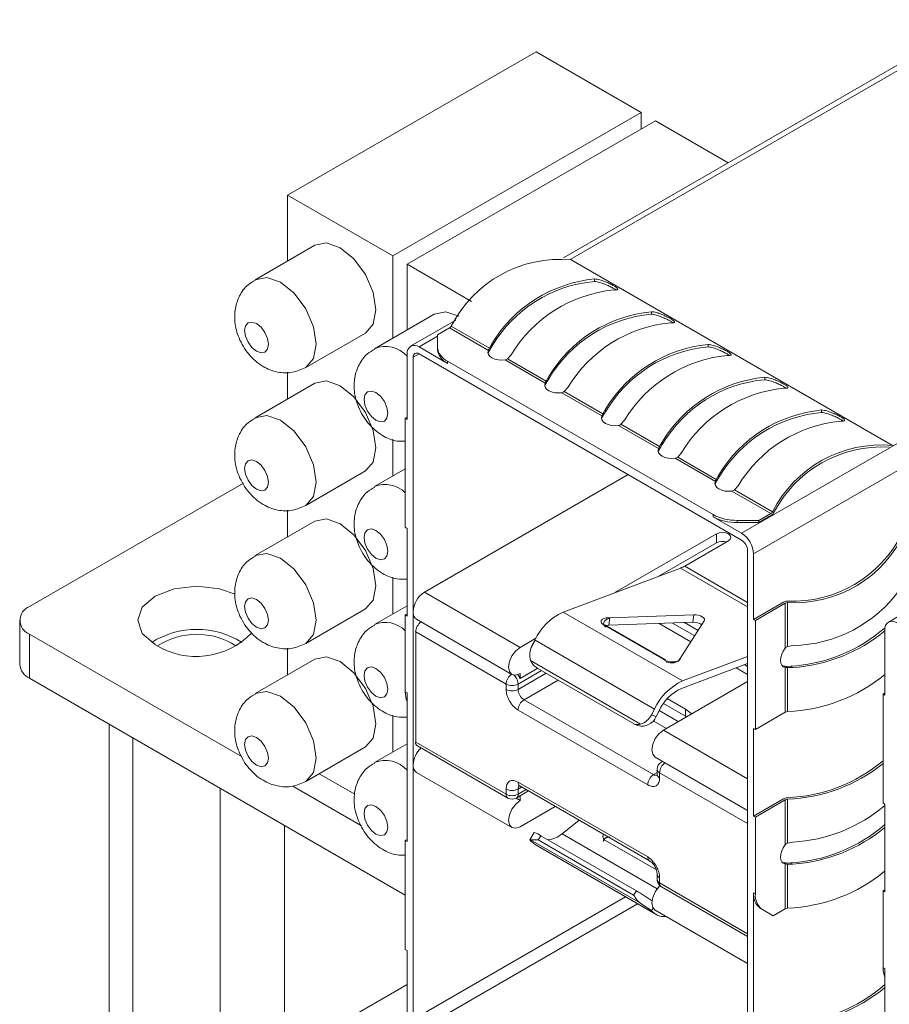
# Model space of a CAD drawing. Header units: millimetres. Extents: x -627 to -39, y 19 to 517.
# Tile 35 of 46: x -264 to -238, y 439 to 469. Entities that reach past the tile are written whole.
import ezdxf

# ---------------------------------------------------------------- set-up
doc = ezdxf.new("R2010")
doc.units = ezdxf.units.MM
doc.layers.get('0').update_dxf_attribs({"lineweight": 20})

msp = doc.modelspace()

# ---------------------------------------------------------------- linework, layer by layer
at = {"color": 7, "linetype": 'Continuous', "lineweight": 15}
for p, q in [((-217.656, 479.072), (-248.031, 461.537)), ((-207.86, 473.536), (-242.755, 453.392)), ((-207.506, 472.924), (-242.402, 452.779)), ((-248.84, 467.635), (-256.194, 463.39)), ((-245.729, 465.839), (-248.84, 467.635)), ((-253.083, 461.594), (-245.729, 465.839)), ((-245.304, 465.594), (-252.658, 461.349)), ((-245.729, 465.839), (-245.729, 465.349)), ((-243.153, 464.352), (-245.304, 465.594)), ((-256.194, 463.39), (-256.194, 461.448)), ((-256.194, 463.39), (-253.083, 461.594)), ((-255.388, 461.913), (-257.156, 460.892)), ((-253.083, 461.594), (-253.083, 459.162)), ((-252.658, 461.349), (-252.658, 459.407)), ((-252.658, 461.349), (-250.752, 460.248)), ((-247.803, 461.479), (-238.292, 455.988)), ((-247.104, 460.915), (-247.104, 460.842)), ((-251.853, 459.872), (-253.62, 458.851)), ((-245.425, 459.873), (-245.425, 459.946)), ((-251.215, 459.698), (-252.551, 458.927)), ((-251.349, 459.515), (-250.22, 458.863)), ((-255.656, 458.294), (-253.888, 459.315)), ((-251.4, 459.466), (-251.753, 459.262)), ((-251.753, 459.262), (-251.753, 458.889)), ((-250.248, 458.801), (-251.4, 459.466)), ((-252.301, 458.902), (-251.46, 458.417)), ((-250.22, 458.863), (-250.145, 458.998)), ((-250.145, 458.92), (-250.196, 458.836)), ((-250.145, 458.92), (-250.145, 458.998)), ((-243.745, 458.903), (-243.745, 458.976)), ((-252.655, 458.698), (-252.655, 456.759)), ((-252.301, 458.698), (-242.755, 453.187)), ((-251.753, 458.889), (-251.753, 458.825)), ((-250.248, 458.738), (-250.258, 458.71)), ((-249.579, 458.671), (-249.684, 458.554)), ((-252.478, 451.063), (-252.478, 458.596)), ((-251.46, 458.481), (-251.46, 458.417)), ((-243.596, 453.941), (-251.46, 458.481)), ((-248.569, 457.832), (-249.758, 458.518)), ((-249.684, 458.554), (-248.541, 457.894)), ((-256.194, 458.155), (-256.194, 457.365)), ((-248.541, 457.894), (-248.465, 458.028)), ((-248.465, 457.951), (-248.465, 458.028)), ((-255.388, 457.83), (-257.156, 456.81)), ((-248.569, 457.768), (-248.579, 457.74)), ((-248.465, 457.951), (-248.517, 457.866)), ((-242.066, 457.934), (-242.066, 458.007)), ((-246.889, 456.862), (-248.079, 457.549)), ((-247.9, 457.701), (-248.005, 457.584)), ((-248.005, 457.584), (-246.861, 456.924)), ((-246.861, 456.924), (-246.786, 457.059)), ((-246.786, 456.981), (-246.838, 456.897)), ((-246.786, 456.981), (-246.786, 457.059)), ((-240.387, 456.964), (-240.387, 457.037)), ((-252.71, 456.791), (-252.655, 456.823)), ((-252.71, 456.791), (-252.71, 453.565)), ((-252.71, 456.791), (-252.655, 456.759)), ((-246.889, 456.799), (-246.899, 456.771)), ((-245.21, 455.893), (-246.4, 456.579)), ((-246.22, 456.732), (-246.325, 456.615)), ((-246.325, 456.615), (-245.182, 455.955)), ((-253.083, 456.17), (-253.083, 455.079)), ((-245.182, 455.955), (-245.106, 456.089)), ((-245.106, 456.012), (-245.158, 455.927)), ((-245.106, 456.012), (-245.106, 456.089)), ((-245.21, 455.829), (-245.22, 455.801)), ((-244.541, 455.762), (-244.646, 455.645)), ((-243.531, 454.923), (-244.72, 455.61)), ((-244.646, 455.645), (-243.503, 454.985)), ((-255.656, 454.211), (-253.888, 455.232)), ((-252.71, 455.294), (-253.62, 454.769)), ((-252.142, 451.645), (-246.113, 455.126)), ((-243.503, 454.985), (-243.427, 455.12)), ((-243.427, 455.042), (-243.427, 455.12)), ((-257.503, 454.876), (-263.831, 451.223)), ((-243.531, 454.86), (-243.54, 454.832)), ((-243.427, 455.042), (-243.479, 454.958)), ((-241.889, 453.976), (-243.041, 454.64)), ((-242.861, 454.793), (-242.967, 454.676)), ((-242.967, 454.676), (-241.838, 454.024)), ((-256.194, 454.072), (-256.194, 453.282)), ((-243.596, 453.877), (-243.596, 453.941)), ((-241.889, 453.976), (-242.243, 453.772)), ((-255.388, 453.747), (-257.156, 452.727)), ((-243.596, 453.877), (-242.755, 453.392)), ((-242.889, 453.772), (-242.243, 453.772)), ((-242.889, 453.708), (-242.889, 453.772)), ((-242.243, 453.708), (-242.889, 453.708)), ((-242.243, 453.708), (-241.889, 453.912)), ((-242.243, 453.772), (-242.243, 453.708)), ((-252.655, 453.533), (-252.71, 453.565)), ((-252.655, 453.533), (-252.655, 450.941)), ((-246.508, 451.632), (-243.498, 453.37)), ((-243.498, 453.109), (-243.498, 453.37)), ((-243.498, 453.109), (-245.225, 452.112)), ((-243.144, 453.166), (-244.438, 452.419)), ((-242.579, 452.881), (-242.579, 445.349)), ((-242.402, 450.84), (-242.402, 452.779)), ((-248.04, 451.059), (-244.561, 452.36)), ((-253.083, 452.087), (-253.083, 450.996)), ((-252.658, 452.031), (-252.658, 451.241)), ((-252.142, 451.645), (-249.314, 450.012)), ((-242.402, 450.84), (-241.518, 451.35)), ((-241.463, 451.318), (-242.347, 450.808)), ((-241.463, 449.988), (-241.463, 451.318)), ((-241.395, 451.338), (-241.395, 450.035)), ((-237.073, 451.534), (-238.409, 450.763)), ((-255.656, 450.129), (-253.888, 451.149)), ((-252.655, 451.243), (-253.62, 450.686)), ((-252.478, 446.532), (-252.478, 451.063)), ((-248.04, 451.059), (-244.504, 449.018)), ((-264.124, 450.814), (-264.124, 449.508)), ((-252.71, 450.973), (-252.655, 451.005)), ((-252.71, 450.973), (-252.71, 448.698)), ((-252.71, 450.973), (-252.655, 450.941)), ((-252.38, 450.846), (-249.551, 449.213)), ((-246.654, 450.884), (-246.685, 450.666)), ((-244.199, 450.754), (-246.685, 450.666)), ((-246.654, 450.884), (-244.169, 450.973)), ((-243.858, 450.794), (-244.576, 449.684)), ((-244.169, 450.973), (-244.199, 450.754)), ((-242.347, 450.808), (-242.402, 450.84)), ((-242.347, 447.583), (-242.347, 450.808)), ((-252.402, 447.212), (-252.402, 450.47)), ((-249.724, 448.924), (-252.402, 450.47)), ((-245.058, 449.652), (-246.826, 450.672)), ((-245.02, 449.651), (-246.788, 450.671)), ((-238.513, 450.534), (-238.513, 448.595)), ((-263.831, 450.406), (-257.543, 446.776)), ((-263.831, 450.406), (-263.831, 449.1)), ((-249.314, 450.012), (-248.841, 450.285)), ((-248.87, 450.23), (-248.959, 450.057)), ((-248.87, 450.23), (-245.335, 448.189)), ((-256.194, 449.99), (-256.194, 449.2)), ((-241.395, 450.035), (-241.241, 450.067)), ((-255.388, 449.665), (-257.156, 448.644)), ((-248.999, 449.62), (-245.747, 447.743)), ((-244.504, 449.018), (-242.579, 449.738)), ((-248.786, 449.4), (-249.314, 449.095)), ((-248.782, 449.389), (-245.956, 447.758)), ((-242.579, 449.531), (-244.535, 448.799)), ((-241.547, 449.46), (-241.518, 449.455)), ((-241.463, 448.093), (-241.463, 449.423)), ((-241.407, 449.45), (-241.308, 449.453)), ((-241.395, 449.416), (-241.395, 448.113)), ((-241.241, 449.414), (-241.395, 449.416)), ((-241.241, 449.414), (-241.308, 449.453)), ((-263.831, 449.1), (-252.71, 442.68)), ((-249.314, 449.095), (-249.314, 449.237)), ((-242.579, 449.002), (-245.071, 447.563)), ((-252.71, 448.698), (-252.655, 448.666)), ((-249.724, 448.769), (-249.724, 448.924)), ((-249.371, 448.769), (-249.371, 448.924)), ((-252.655, 448.666), (-252.655, 444.266)), ((-245.358, 446.248), (-249.194, 448.463)), ((-244.953, 448.495), (-244.417, 448.186)), ((-238.568, 448.627), (-238.513, 448.658)), ((-238.568, 448.627), (-238.568, 445.401)), ((-238.568, 448.627), (-238.513, 448.595)), ((-245.535, 445.942), (-249.371, 448.157)), ((-245.423, 448.016), (-245.335, 448.189)), ((-245.199, 448.136), (-245.288, 447.963)), ((-245.065, 448.356), (-244.417, 447.981)), ((-244.417, 447.981), (-244.417, 448.186)), ((-253.083, 448.004), (-253.083, 446.914)), ((-252.658, 447.949), (-252.658, 447.159)), ((-245.288, 447.963), (-245.423, 448.016)), ((-244.383, 447.961), (-244.417, 447.981)), ((-242.347, 447.583), (-241.463, 448.093)), ((-261.474, 447.739), (-261.474, 433.578)), ((-245.932, 447.744), (-245.824, 447.702)), ((-242.402, 447.615), (-242.347, 447.583)), ((-242.402, 445.022), (-242.402, 447.615)), ((-260.779, 447.338), (-260.779, 432.081)), ((-255.656, 446.046), (-253.888, 447.067)), ((-252.655, 447.161), (-253.62, 446.603)), ((-252.402, 447.212), (-249.724, 445.666)), ((-252.351, 447.098), (-249.672, 445.552)), ((-245.309, 446.764), (-242.579, 445.188)), ((-252.478, 438.999), (-252.478, 446.532)), ((-245.254, 446.404), (-245.254, 446.248)), ((-245.094, 446.64), (-245.129, 446.62)), ((-255.26, 446.275), (-254.205, 445.666)), ((-252.38, 446.314), (-249.551, 444.681)), ((-245.181, 446.301), (-245.181, 446.146)), ((-258.186, 445.841), (-258.186, 431.68)), ((-256.04, 445.909), (-254.007, 444.735)), ((-249.724, 445.666), (-249.724, 445.821)), ((-249.371, 446.025), (-245.535, 443.811)), ((-249.371, 445.666), (-249.371, 445.821)), ((-249.319, 445.911), (-245.483, 443.697)), ((-249.314, 445.481), (-249.43, 445.548)), ((-249.422, 445.552), (-249.339, 445.6)), ((-249.066, 445.765), (-249.314, 445.622)), ((-249.314, 445.481), (-249.314, 445.622)), ((-242.402, 445.022), (-241.518, 445.532)), ((-241.463, 445.5), (-242.347, 444.99)), ((-241.463, 444.171), (-241.463, 445.5)), ((-241.395, 445.52), (-241.395, 444.217)), ((-248.272, 445.306), (-249.314, 444.705)), ((-242.579, 445.349), (-242.579, 440.817)), ((-238.513, 445.369), (-238.568, 445.401)), ((-238.513, 445.369), (-238.513, 442.777)), ((-242.347, 444.99), (-242.402, 445.022)), ((-242.347, 442.715), (-242.347, 444.99)), ((-256.288, 444.745), (-256.288, 437.247)), ((-248.07, 444.496), (-247.559, 444.895)), ((-252.71, 444.298), (-252.655, 444.329)), ((-248.89, 444.53), (-249.025, 444.321)), ((-248.697, 444.44), (-248.778, 444.315)), ((-248.697, 444.44), (-245.869, 442.808)), ((-252.71, 444.298), (-252.71, 441.072)), ((-252.71, 444.298), (-252.655, 444.266)), ((-245.747, 442.44), (-248.999, 444.317)), ((-248.959, 444.254), (-248.87, 444.183)), ((-245.335, 442.142), (-248.87, 444.183)), ((-248.87, 444.183), (-248.818, 444.147)), ((-248.818, 444.147), (-245.282, 442.106)), ((-245.95, 442.682), (-248.778, 444.315)), ((-245.278, 443.427), (-246.787, 444.298)), ((-241.395, 444.217), (-241.241, 444.25)), ((-241.547, 443.642), (-241.518, 443.637)), ((-241.463, 442.275), (-241.463, 443.605)), ((-241.407, 443.632), (-241.308, 443.635)), ((-241.395, 443.598), (-241.395, 442.295)), ((-241.241, 443.596), (-241.395, 443.598)), ((-241.241, 443.596), (-241.308, 443.635)), ((-245.254, 443.301), (-245.254, 443.146)), ((-245.181, 443.199), (-245.181, 443.043)), ((-245.129, 442.929), (-242.579, 441.457)), ((-245.95, 442.682), (-245.869, 442.808)), ((-242.402, 442.747), (-242.347, 442.715)), ((-242.402, 442.747), (-242.402, 438.347)), ((-238.568, 442.809), (-238.513, 442.841)), ((-238.568, 442.809), (-238.568, 440.534)), ((-238.568, 442.809), (-238.513, 442.777)), ((-241.871, 442.103), (-242.195, 442.289)), ((-242.195, 442.289), (-242.14, 442.258)), ((-245.335, 442.142), (-245.423, 442.213)), ((-245.309, 442.232), (-242.579, 440.656)), ((-242.14, 442.258), (-241.816, 442.071)), ((-241.871, 442.103), (-241.816, 442.071)), ((-241.816, 442.071), (-241.463, 442.275)), ((-252.655, 441.04), (-252.71, 441.072)), ((-252.655, 441.04), (-252.655, 439.101)), ((-242.579, 440.817), (-242.579, 433.284)), ((-238.568, 440.534), (-238.513, 440.502)), ((-238.513, 440.502), (-238.513, 436.102)), ((-252.655, 440.037), (-256.288, 437.94))]:
    msp.add_line(p, q, dxfattribs=at)
at = {"color": 8, "linetype": 'Continuous', "lineweight": 15}
for p, q in [((-217.406, 479.047), (-247.825, 461.486)), ((-251.753, 459.219), (-252.301, 458.902)), ((-252.301, 458.698), (-252.478, 458.596)), ((-242.579, 451.216), (-244.561, 452.36)), ((-244.438, 452.419), (-242.579, 451.345)), ((-244.448, 450.746), (-244.041, 450.51)), ((-244.258, 450.176), (-245.199, 450.719)), ((-244.799, 450.733), (-244.143, 450.354)), ((-249.371, 448.924), (-248.673, 449.327)), ((-242.579, 449.206), (-242.92, 449.403)), ((-242.663, 449.5), (-242.579, 449.451)), ((-249.371, 448.769), (-248.539, 449.249)), ((-249.194, 448.463), (-248.185, 449.045)), ((-245.194, 448.146), (-244.628, 447.819)), ((-245.372, 447.84), (-244.982, 447.615)), ((-245.071, 447.563), (-242.579, 446.124)), ((-245.254, 446.308), (-245.358, 446.248)), ((-242.579, 444.799), (-245.181, 446.301)), ((-249.371, 445.821), (-249.267, 445.881)), ((-249.133, 445.804), (-249.371, 445.666)), ((-248.07, 444.496), (-245.25, 442.868)), ((-245.181, 443.043), (-242.579, 441.541)), ((-252.478, 438.999), (-246.189, 442.629)), ((-245.836, 442.425), (-252.301, 438.693)), ((-245.423, 442.213), (-245.37, 442.295))]:
    msp.add_line(p, q, dxfattribs=at)
at = {"color": 7, "linetype": 'Continuous', "lineweight": 15, "flags": 128}
for points in [[(-253.888, 459.315), (-253.888, 459.315), (-253.658, 459.579), (-253.578, 460.001), (-253.658, 460.517), (-253.888, 461.047), (-254.232, 461.511), (-254.638, 461.839), (-255.044, 461.98), (-255.388, 461.913)], [(-251.128, 459.812), (-251.509, 459.939), (-251.853, 459.872)], [(-256.76, 458.981), (-256.787, 459.153), (-256.863, 459.329), (-256.978, 459.484), (-257.113, 459.593), (-257.248, 459.64), (-257.363, 459.618), (-257.44, 459.53), (-257.467, 459.389), (-257.44, 459.217), (-257.363, 459.041), (-257.248, 458.886), (-257.113, 458.777), (-256.978, 458.73), (-256.863, 458.752), (-256.787, 458.84), (-256.76, 458.981)], [(-249.758, 458.518), (-249.862, 458.511), (-249.965, 458.518), (-250.062, 458.541), (-250.145, 458.578), (-250.208, 458.626), (-250.248, 458.682), (-250.262, 458.741), (-250.248, 458.801)], [(-253.888, 455.232), (-253.888, 455.232), (-253.658, 455.497), (-253.578, 455.919), (-253.658, 456.434), (-253.888, 456.964), (-254.232, 457.428), (-254.638, 457.756), (-255.044, 457.897), (-255.388, 457.83)], [(-248.079, 457.549), (-248.182, 457.541), (-248.286, 457.549), (-248.382, 457.572), (-248.465, 457.609), (-248.529, 457.657), (-248.569, 457.712), (-248.582, 457.772), (-248.569, 457.832)], [(-253.224, 456.94), (-253.251, 457.112), (-253.328, 457.288), (-253.442, 457.443), (-253.578, 457.552), (-253.713, 457.599), (-253.828, 457.577), (-253.904, 457.489), (-253.931, 457.348), (-253.904, 457.176), (-253.828, 457), (-253.713, 456.845), (-253.578, 456.736), (-253.442, 456.689), (-253.328, 456.711), (-253.251, 456.799), (-253.224, 456.94)], [(-246.4, 456.579), (-246.503, 456.572), (-246.607, 456.579), (-246.703, 456.603), (-246.786, 456.639), (-246.849, 456.687), (-246.889, 456.743), (-246.903, 456.802), (-246.889, 456.862)], [(-244.72, 455.61), (-244.824, 455.602), (-244.927, 455.61), (-245.024, 455.633), (-245.106, 455.67), (-245.17, 455.718), (-245.21, 455.773), (-245.224, 455.833), (-245.21, 455.893)], [(-256.76, 454.898), (-256.787, 455.07), (-256.863, 455.247), (-256.978, 455.401), (-257.113, 455.511), (-257.248, 455.558), (-257.363, 455.535), (-257.44, 455.447), (-257.467, 455.306), (-257.44, 455.135), (-257.363, 454.958), (-257.248, 454.803), (-257.113, 454.694), (-256.978, 454.647), (-256.863, 454.669), (-256.787, 454.757), (-256.76, 454.898)], [(-243.041, 454.64), (-243.144, 454.633), (-243.248, 454.64), (-243.344, 454.664), (-243.427, 454.7), (-243.491, 454.748), (-243.531, 454.804), (-243.544, 454.864), (-243.531, 454.923)], [(-253.888, 451.149), (-253.888, 451.149), (-253.658, 451.414), (-253.578, 451.836), (-253.658, 452.351), (-253.888, 452.881), (-254.232, 453.346), (-254.638, 453.673), (-255.044, 453.814), (-255.388, 453.747)], [(-253.224, 452.857), (-253.251, 453.029), (-253.328, 453.206), (-253.442, 453.36), (-253.578, 453.47), (-253.713, 453.517), (-253.828, 453.494), (-253.904, 453.406), (-253.931, 453.265), (-253.904, 453.094), (-253.828, 452.917), (-253.713, 452.762), (-253.578, 452.653), (-253.442, 452.606), (-253.328, 452.628), (-253.251, 452.716), (-253.224, 452.857)], [(-243.498, 453.37), (-243.417, 453.401), (-243.321, 453.412), (-243.225, 453.401), (-243.144, 453.37), (-243.09, 453.323), (-243.071, 453.268), (-243.09, 453.213), (-243.144, 453.166)], [(-257.745, 451.583), (-258.211, 451.748), (-258.881, 451.825), (-259.551, 451.748), (-260.118, 451.529), (-260.498, 451.201), (-260.631, 450.814), (-260.498, 450.428), (-260.118, 450.1)], [(-256.76, 450.815), (-256.787, 450.987), (-256.863, 451.164), (-256.978, 451.319), (-257.113, 451.428), (-257.248, 451.475), (-257.363, 451.453), (-257.44, 451.364), (-257.467, 451.224), (-257.44, 451.052), (-257.363, 450.875), (-257.248, 450.72), (-257.113, 450.611), (-256.978, 450.564), (-256.863, 450.587), (-256.787, 450.675), (-256.76, 450.815)], [(-244.169, 450.973), (-244.103, 450.971), (-244.037, 450.961), (-243.975, 450.942), (-243.922, 450.918), (-243.882, 450.888), (-243.856, 450.856), (-243.848, 450.824), (-243.858, 450.794)], [(-246.685, 450.666), (-246.743, 450.659), (-246.761, 450.656)], [(-249.314, 449.237), (-249.442, 449.192), (-249.551, 449.213), (-249.624, 449.297), (-249.65, 449.431), (-249.624, 449.594), (-249.551, 449.762), (-249.442, 449.909), (-249.314, 450.012)], [(-241.463, 449.423), (-241.521, 449.441), (-241.566, 449.483), (-241.595, 449.545), (-241.604, 449.624), (-241.595, 449.714), (-241.566, 449.809), (-241.521, 449.903), (-241.463, 449.988)], [(-253.888, 447.067), (-253.888, 447.067), (-253.658, 447.331), (-253.578, 447.753), (-253.658, 448.269), (-253.888, 448.799), (-254.232, 449.263), (-254.638, 449.59), (-255.044, 449.731), (-255.388, 449.665)], [(-253.224, 448.774), (-253.251, 448.946), (-253.328, 449.123), (-253.442, 449.278), (-253.578, 449.387), (-253.713, 449.434), (-253.828, 449.412), (-253.904, 449.323), (-253.931, 449.183), (-253.904, 449.011), (-253.828, 448.834), (-253.713, 448.679), (-253.578, 448.57), (-253.442, 448.523), (-253.328, 448.546), (-253.251, 448.634), (-253.224, 448.774)], [(-244.417, 448.186), (-244.293, 448.098), (-244.238, 448.044)], [(-245.071, 447.563), (-245.2, 447.459), (-245.309, 447.312), (-245.381, 447.145), (-245.407, 446.981), (-245.381, 446.848), (-245.309, 446.764), (-245.309, 446.764)], [(-256.76, 446.733), (-256.787, 446.905), (-256.863, 447.081), (-256.978, 447.236), (-257.113, 447.345), (-257.248, 447.392), (-257.363, 447.37), (-257.44, 447.282), (-257.467, 447.141), (-257.44, 446.969), (-257.363, 446.793), (-257.248, 446.638), (-257.113, 446.529), (-256.978, 446.482), (-256.863, 446.504), (-256.787, 446.592), (-256.76, 446.733)], [(-249.339, 445.6), (-249.327, 445.609), (-249.314, 445.622)], [(-253.224, 444.692), (-253.251, 444.864), (-253.328, 445.04), (-253.442, 445.195), (-253.578, 445.304), (-253.713, 445.351), (-253.828, 445.329), (-253.904, 445.241), (-253.931, 445.1), (-253.904, 444.928), (-253.828, 444.751), (-253.713, 444.597), (-253.578, 444.488), (-253.442, 444.441), (-253.328, 444.463), (-253.251, 444.551), (-253.224, 444.692)], [(-249.314, 444.705), (-249.442, 444.66), (-249.551, 444.681), (-249.624, 444.765), (-249.65, 444.899), (-249.624, 445.062), (-249.551, 445.23), (-249.442, 445.377), (-249.314, 445.481)], [(-248.999, 444.317), (-249.014, 444.322), (-249.022, 444.323), (-249.026, 444.32), (-249.023, 444.313), (-249.015, 444.303), (-249.002, 444.29), (-248.983, 444.273), (-248.959, 444.254)], [(-241.463, 443.605), (-241.521, 443.623), (-241.566, 443.665), (-241.595, 443.727), (-241.604, 443.806), (-241.595, 443.896), (-241.566, 443.991), (-241.521, 444.085), (-241.463, 444.171)], [(-245.309, 442.232), (-245.309, 442.232), (-245.381, 442.316), (-245.407, 442.45), (-245.381, 442.613), (-245.309, 442.781), (-245.2, 442.928), (-245.167, 442.96)]]:
    msp.add_lwpolyline(points, dxfattribs=at)
at = {"color": 8, "linetype": 'Continuous', "lineweight": 15, "flags": 128}
for points in [[(-257.157, 460.892), (-257.156, 460.892), (-256.812, 460.959), (-256.406, 460.818), (-256, 460.49), (-255.656, 460.026), (-255.426, 459.496), (-255.345, 458.981)], [(-255.345, 458.981), (-255.426, 458.559), (-255.656, 458.294), (-255.657, 458.294)], [(-257.157, 456.809), (-257.156, 456.81), (-256.812, 456.876), (-256.406, 456.735), (-256, 456.408), (-255.656, 455.944), (-255.426, 455.414), (-255.345, 454.898)], [(-255.345, 454.898), (-255.426, 454.476), (-255.656, 454.211), (-255.657, 454.211)], [(-257.157, 452.726), (-257.156, 452.727), (-256.812, 452.794), (-256.406, 452.653), (-256, 452.325), (-255.656, 451.861), (-255.426, 451.331), (-255.345, 450.815)], [(-255.345, 450.815), (-255.426, 450.393), (-255.656, 450.129), (-255.657, 450.128)], [(-257.157, 448.644), (-257.156, 448.644), (-256.812, 448.711), (-256.406, 448.57), (-256, 448.242), (-255.656, 447.778), (-255.426, 447.248), (-255.345, 446.733)], [(-255.345, 446.733), (-255.426, 446.311), (-255.656, 446.046), (-255.657, 446.046)]]:
    msp.add_lwpolyline(points, dxfattribs=at)
at = {"color": 7, "linetype": 'Continuous', "lineweight": 15}
for centre, radius, start, end in [((-248.129, 457.884), 3.609, 84.8208, 153.1428), ((-246.716, 456.93), 4.004, 95.5664, 148.9135), ((-246.758, 456.929), 3.928, 95.051, 149.5462), ((-246.15, 456.604), 4.004, 95.5664, 148.9135), ((-245.036, 455.961), 4.004, 95.5664, 148.9135), ((-245.079, 455.96), 3.928, 95.051, 149.5462), ((-251.487, 459.608), 0.167, 301.4634, 325.901), ((-244.471, 455.634), 4.004, 95.5664, 148.9135), ((-252.439, 458.733), 0.218, 50.7967, 189.214), ((-243.357, 454.991), 4.004, 95.5664, 148.9135), ((-243.399, 454.99), 3.928, 95.051, 149.5462), ((-252.37, 458.614), 0.109, 50.7967, 189.214), ((-251.253, 458.939), 0.503, 185.6948, 245.6253), ((-251.253, 458.875), 0.503, 185.6948, 245.6253), ((-242.791, 454.665), 4.004, 95.5664, 148.9135), ((-241.678, 454.022), 4.004, 95.5664, 148.9135), ((-241.72, 454.021), 3.928, 95.051, 149.5462), ((-241.112, 453.695), 4.004, 95.5664, 148.9135), ((-239.998, 453.052), 4.004, 95.5664, 148.9135), ((-240.041, 453.051), 3.928, 95.051, 149.5462), ((-239.432, 452.726), 4.004, 95.5664, 148.9135), ((-238.618, 452.394), 3.609, 84.8208, 153.1428), ((-238.602, 452.337), 3.606, 86.5148, 152.684), ((-242.918, 455.214), 1.443, 241.9598, 271.1441), ((-241.976, 454.118), 0.167, 301.4634, 325.901), ((-242.032, 454.145), 0.273, 301.4634, 325.901), ((-242.918, 455.151), 1.443, 241.9598, 271.1441), ((-243.169, 452.744), 0.768, 2.6055, 57.3945), ((-241.238, 454.985), 3.607, 267.3153, 333.4751), ((-241.197, 454.942), 3.61, 266.8563, 335.169), ((-243.319, 452.758), 0.393, 72.3772, 116.9683), ((-242.962, 452.864), 0.384, 2.6055, 57.3945), ((-244.852, 453.129), 0.822, 290.7394, 300.2107), ((-251.749, 451.03), 0.73, 122.6055, 177.3945), ((-241.317, 454.071), 4.005, 271.0856, 324.4245), ((-241.387, 451.11), 0.273, 94.0984, 118.5314), ((-241.383, 451.172), 0.167, 94.0984, 118.5314), ((-263.676, 450.814), 0.437, 110.7834, 249.2166), ((-252.252, 451.035), 0.228, 172.7442, 235.9436), ((-247.326, 449.513), 1.703, 114.7951, 155.09), ((-252.015, 450.451), 0.388, 125.7902, 177.2175), ((-244.173, 450.305), 0.45, 57.221, 93.3116), ((-238.297, 450.569), 0.218, 50.7967, 189.214), ((-258.881, 448.041), 2.505, 57.8009, 122.1991), ((-258.895, 452.012), 2.27, 237.3864, 316.4474), ((-241.586, 454.142), 4.697, 273.3885, 310.9234), ((-241.581, 454.236), 4.834, 274.0314, 309.3988), ((-258.881, 448.261), 2.138, 57.1684, 122.8316), ((-248.455, 449.79), 0.57, 152.0876, 197.3656), ((-263.623, 449.558), 0.503, 185.6948, 245.6253), ((-249.731, 448.912), 0.361, 1.9565, 31.1437), ((-249.707, 448.934), 0.425, 22.2741, 39.775), ((-243.79, 447.472), 1.703, 114.7951, 155.09), ((-241.581, 452.921), 4.812, 272.2197, 309.6266), ((-252.051, 448.678), 0.659, 178.2921, 203.6648), ((-249.547, 449.265), 0.384, 242.6097, 297.3903), ((-249.547, 449.11), 0.384, 242.6097, 297.3903), ((-248.987, 448.787), 0.384, 182.6055, 237.3945), ((-243.963, 447.562), 1.363, 114.7951, 155.09), ((-248.987, 448.139), 0.384, 122.6055, 177.3945), ((-241.383, 447.947), 0.167, 94.0984, 118.5314), ((-245.7, 448.127), 0.443, 253.7711, 338.2811), ((-245.889, 448.238), 0.515, 285.9952, 334.4981), ((-251.743, 446.497), 0.736, 132.9367, 177.3163), ((-252.284, 447.197), 0.12, 172.7442, 235.9436), ((-241.594, 450.288), 4.727, 272.264, 309.8011), ((-252.252, 446.503), 0.228, 172.7442, 235.9436), ((-245.004, 446.404), 0.25, 120, 179.9977), ((-241.594, 450.381), 4.865, 272.3479, 308.47), ((-245.151, 445.925), 0.384, 122.6055, 177.3945), ((-249.547, 446.163), 0.384, 242.6097, 297.3903), ((-249.547, 446.007), 0.384, 242.6097, 297.3903), ((-249.547, 445.768), 0.25, 240.0013, 300), ((-249.496, 445.654), 0.126, 305.698, 5.6204), ((-241.387, 445.292), 0.273, 94.0984, 118.5314), ((-241.383, 445.354), 0.167, 94.0984, 118.5314), ((-241.481, 448.821), 4.577, 273.0052, 310.425), ((-241.586, 448.328), 4.701, 273.3975, 310.8311), ((-241.581, 448.418), 4.834, 274.0314, 309.3988), ((-249.033, 443.972), 0.577, 54.3546, 75.6009), ((-248.568, 445.08), 0.767, 276.3227, 310.4554), ((-246.733, 444.413), 0.127, 147.9145, 244.8339), ((-241.581, 447.103), 4.812, 272.2197, 309.6266), ((-249.004, 437.427), 6.228, 54.6779, 59.7695), ((-241.901, 442.698), 0.503, 174.3796, 234.302), ((-241.846, 442.666), 0.503, 174.3796, 234.302), ((-248.148, 438.678), 4.463, 52.3794, 57.4512), ((-241.383, 442.129), 0.167, 94.0984, 118.5314), ((-245.054, 442.508), 0.462, 232.5473, 277.4903), ((-237.909, 440.514), 0.659, 178.2921, 203.6648), ((-241.58, 443.557), 4.67, 272.1254, 311.0554), ((-241.581, 443.653), 4.812, 272.2197, 309.6266)]:
    msp.add_arc(centre, radius, start, end, dxfattribs=at)
at = {"color": 8, "linetype": 'Continuous', "lineweight": 15}
for centre, radius, start, end in [((-253.296, 458.058), 0.857, 41.5746, 112.3455), ((-253.3, 454), 0.833, 44.8842, 112.7071), ((-253.3, 449.917), 0.833, 44.8842, 112.7071), ((-246.808, 450.634), 0.0425, 62.3166, 114.9847), ((-245.041, 449.616), 0.0395, 17.2331, 116.1373), ((-249.336, 448.905), 0.388, 125.7902, 177.2175), ((-249.768, 448.902), 0.398, 29.6258, 47.2773), ((-253.296, 445.81), 0.857, 41.5746, 112.3455), ((-245.129, 446.416), 0.126, 185.6948, 245.6253), ((-244.793, 446.283), 0.388, 125.7902, 177.2175), ((-245.084, 446.539), 0.0929, 87.1506, 119.1538), ((-245.282, 446.358), 0.133, 235.3124, 284.2426), ((-245.129, 446.261), 0.126, 185.6948, 245.6253), ((-249.252, 446.01), 0.12, 172.7442, 235.9436), ((-249.238, 445.832), 0.133, 135.6756, 184.6987), ((-249.599, 445.654), 0.126, 174.3796, 234.302), ((-245.416, 443.796), 0.12, 172.6943, 236.4422), ((-245.135, 443.309), 0.12, 183.5576, 247.3108), ((-245.132, 443.156), 0.123, 184.8976, 246.3143), ((-245.062, 443.028), 0.12, 172.7442, 235.9436)]:
    msp.add_arc(centre, radius, start, end, dxfattribs=at)
at = {"color": 7, "linetype": 'Continuous', "lineweight": 15}
for points, knots in [([(-257.147, 460.876), (-257.221, 460.835), (-257.419, 460.727), (-257.628, 460.426), (-257.759, 460.042), (-257.769, 459.613), (-257.645, 459.138), (-257.361, 458.668), (-256.958, 458.315), (-256.504, 458.138), (-256.051, 458.119), (-255.787, 458.237), (-255.658, 458.295)], [0, 0, 0, 0, 0.058063, 0.153148, 0.242379, 0.336164, 0.445048, 0.571852, 0.697566, 0.80412, 0.904171, 1, 1, 1, 1]), ([(-247.104, 460.915), (-247.057, 460.909), (-246.968, 460.897), (-246.812, 460.842), (-246.674, 460.783), (-246.562, 460.726), (-246.481, 460.677), (-246.433, 460.64), (-246.415, 460.611), (-246.433, 460.592), (-246.481, 460.586), (-246.526, 460.588), (-246.538, 460.589)], [0, 0, 0, 0, 0.1496803, 0.279253, 0.3774907, 0.4762894, 0.561608, 0.642697, 0.7311223, 0.834171, 0.9538171, 1, 1, 1, 1]), ([(-247.104, 460.842), (-247.057, 460.835), (-246.969, 460.822), (-246.813, 460.766), (-246.674, 460.705), (-246.565, 460.648), (-246.497, 460.609), (-246.478, 460.594), (-246.474, 460.591)], [0, 0, 0, 0, 0.256051, 0.480611, 0.648802, 0.818005, 0.963179, 1, 1, 1, 1]), ([(-245.425, 459.946), (-245.403, 459.944), (-245.358, 459.939), (-245.28, 459.921), (-245.2, 459.896), (-245.126, 459.869), (-245.057, 459.84), (-244.996, 459.813), (-244.937, 459.784), (-244.884, 459.756), (-244.84, 459.73), (-244.805, 459.709), (-244.778, 459.689), (-244.759, 459.672), (-244.746, 459.657), (-244.74, 459.644), (-244.744, 459.633), (-244.758, 459.625), (-244.783, 459.619), (-244.813, 459.618), (-244.84, 459.618), (-244.853, 459.619), (-244.859, 459.619)], [0, 0, 0, 0, 0.0734955, 0.1498648, 0.2136394, 0.2795168, 0.3279799, 0.3777428, 0.4262687, 0.4766717, 0.5186703, 0.5620276, 0.6020564, 0.6430724, 0.6867723, 0.7314157, 0.7823421, 0.8343711, 0.8934341, 0.9539583, 0.9769374, 1, 1, 1, 1]), ([(-245.425, 459.873), (-245.403, 459.87), (-245.358, 459.865), (-245.281, 459.846), (-245.201, 459.82), (-245.127, 459.792), (-245.058, 459.763), (-244.997, 459.735), (-244.937, 459.706), (-244.885, 459.678), (-244.841, 459.652), (-244.81, 459.633), (-244.796, 459.623), (-244.791, 459.62)], [0, 0, 0, 0, 0.125172, 0.255108, 0.365104, 0.478734, 0.561316, 0.646098, 0.728791, 0.814724, 0.885838, 0.959271, 1, 1, 1, 1]), ([(-243.745, 458.976), (-243.698, 458.97), (-243.609, 458.958), (-243.453, 458.903), (-243.315, 458.844), (-243.203, 458.787), (-243.123, 458.738), (-243.075, 458.701), (-243.057, 458.672), (-243.075, 458.653), (-243.123, 458.647), (-243.167, 458.649), (-243.18, 458.65)], [0, 0, 0, 0, 0.14968, 0.279253, 0.377491, 0.476289, 0.561608, 0.642697, 0.731122, 0.834171, 0.953817, 1, 1, 1, 1]), ([(-243.745, 458.903), (-243.698, 458.896), (-243.61, 458.883), (-243.454, 458.827), (-243.315, 458.766), (-243.206, 458.709), (-243.138, 458.67), (-243.119, 458.655), (-243.115, 458.652)], [0, 0, 0, 0, 0.256051, 0.480611, 0.648802, 0.818005, 0.963179, 1, 1, 1, 1]), ([(-253.611, 458.835), (-253.686, 458.794), (-253.884, 458.686), (-254.092, 458.385), (-254.224, 458.001), (-254.234, 457.572), (-254.11, 457.098), (-253.826, 456.625), (-253.423, 456.281), (-253.029, 456.104), (-252.791, 456.112), (-252.71, 456.115)], [0, 0, 0, 0, 0.06753, 0.178118, 0.281898, 0.390974, 0.517611, 0.66509, 0.811301, 0.935228, 1, 1, 1, 1]), ([(-250.22, 458.863), (-250.226, 458.851), (-250.236, 458.826), (-250.244, 458.809), (-250.248, 458.801)], [0, 0, 0, 0, 0.515666, 1, 1, 1, 1]), ([(-250.196, 458.836), (-250.206, 458.818), (-250.227, 458.779), (-250.241, 458.752), (-250.248, 458.738)], [0, 0, 0, 0, 0.476776, 1, 1, 1, 1]), ([(-249.684, 458.554), (-249.696, 458.545), (-249.718, 458.527), (-249.745, 458.521), (-249.758, 458.518)], [0, 0, 0, 0, 0.515666, 1, 1, 1, 1]), ([(-248.541, 457.894), (-248.546, 457.881), (-248.557, 457.857), (-248.565, 457.84), (-248.569, 457.832)], [0, 0, 0, 0, 0.515666, 1, 1, 1, 1]), ([(-248.517, 457.866), (-248.527, 457.848), (-248.547, 457.81), (-248.561, 457.782), (-248.569, 457.768)], [0, 0, 0, 0, 0.476776, 1, 1, 1, 1]), ([(-242.066, 458.007), (-242.018, 458), (-241.93, 457.988), (-241.774, 457.934), (-241.636, 457.874), (-241.524, 457.817), (-241.443, 457.769), (-241.395, 457.731), (-241.377, 457.703), (-241.395, 457.684), (-241.443, 457.678), (-241.488, 457.68), (-241.5, 457.68)], [0, 0, 0, 0, 0.1496803, 0.279253, 0.3774907, 0.4762894, 0.561608, 0.642697, 0.7311223, 0.834171, 0.9538171, 1, 1, 1, 1]), ([(-242.066, 457.934), (-242.019, 457.927), (-241.93, 457.913), (-241.775, 457.857), (-241.636, 457.796), (-241.526, 457.74), (-241.458, 457.7), (-241.439, 457.686), (-241.436, 457.682)], [0, 0, 0, 0, 0.256051, 0.480611, 0.648802, 0.818005, 0.963179, 1, 1, 1, 1]), ([(-248.005, 457.584), (-248.016, 457.575), (-248.039, 457.558), (-248.066, 457.552), (-248.079, 457.549)], [0, 0, 0, 0, 0.515666, 1, 1, 1, 1]), ([(-246.861, 456.924), (-246.867, 456.912), (-246.877, 456.888), (-246.885, 456.871), (-246.889, 456.862)], [0, 0, 0, 0, 0.515666, 1, 1, 1, 1]), ([(-246.838, 456.897), (-246.848, 456.879), (-246.868, 456.84), (-246.882, 456.813), (-246.889, 456.799)], [0, 0, 0, 0, 0.476776, 1, 1, 1, 1]), ([(-240.387, 457.037), (-240.339, 457.031), (-240.251, 457.019), (-240.094, 456.964), (-239.957, 456.905), (-239.845, 456.848), (-239.764, 456.799), (-239.716, 456.762), (-239.698, 456.734), (-239.716, 456.714), (-239.764, 456.708), (-239.808, 456.71), (-239.821, 456.711)], [0, 0, 0, 0, 0.1496803, 0.279253, 0.3774907, 0.4762894, 0.561608, 0.642697, 0.7311223, 0.834171, 0.9538171, 1, 1, 1, 1]), ([(-240.387, 456.964), (-240.339, 456.957), (-240.251, 456.944), (-240.095, 456.888), (-239.957, 456.827), (-239.847, 456.77), (-239.779, 456.731), (-239.76, 456.716), (-239.756, 456.713)], [0, 0, 0, 0, 0.256051, 0.480611, 0.648802, 0.818005, 0.963179, 1, 1, 1, 1]), ([(-257.147, 456.793), (-257.221, 456.752), (-257.419, 456.644), (-257.628, 456.343), (-257.759, 455.959), (-257.769, 455.53), (-257.645, 455.056), (-257.361, 454.585), (-256.958, 454.233), (-256.504, 454.055), (-256.051, 454.036), (-255.787, 454.154), (-255.658, 454.212)], [0, 0, 0, 0, 0.058063, 0.153148, 0.242379, 0.336164, 0.445048, 0.571852, 0.697566, 0.80412, 0.904171, 1, 1, 1, 1]), ([(-246.325, 456.615), (-246.337, 456.606), (-246.359, 456.588), (-246.386, 456.582), (-246.4, 456.579)], [0, 0, 0, 0, 0.515666, 1, 1, 1, 1]), ([(-245.182, 455.955), (-245.188, 455.942), (-245.198, 455.918), (-245.206, 455.901), (-245.21, 455.893)], [0, 0, 0, 0, 0.515666, 1, 1, 1, 1]), ([(-245.158, 455.927), (-245.168, 455.909), (-245.189, 455.871), (-245.203, 455.843), (-245.21, 455.829)], [0, 0, 0, 0, 0.476776, 1, 1, 1, 1]), ([(-244.646, 455.645), (-244.658, 455.636), (-244.68, 455.619), (-244.707, 455.613), (-244.72, 455.61)], [0, 0, 0, 0, 0.515666, 1, 1, 1, 1]), ([(-243.503, 454.985), (-243.508, 454.973), (-243.519, 454.949), (-243.527, 454.932), (-243.531, 454.923)], [0, 0, 0, 0, 0.515666, 1, 1, 1, 1]), ([(-243.479, 454.958), (-243.489, 454.94), (-243.509, 454.901), (-243.523, 454.874), (-243.531, 454.86)], [0, 0, 0, 0, 0.476776, 1, 1, 1, 1]), ([(-253.611, 454.752), (-253.686, 454.711), (-253.884, 454.603), (-254.092, 454.302), (-254.224, 453.918), (-254.234, 453.489), (-254.11, 453.015), (-253.826, 452.542), (-253.423, 452.197), (-253.011, 452.017), (-252.755, 452.027), (-252.655, 452.031)], [0, 0, 0, 0, 0.066549, 0.175533, 0.277806, 0.385299, 0.510098, 0.655436, 0.799525, 0.921654, 1, 1, 1, 1]), ([(-242.967, 454.676), (-242.978, 454.667), (-243.001, 454.649), (-243.028, 454.643), (-243.041, 454.64)], [0, 0, 0, 0, 0.515666, 1, 1, 1, 1]), ([(-257.147, 452.71), (-257.221, 452.669), (-257.419, 452.562), (-257.628, 452.26), (-257.759, 451.876), (-257.769, 451.447), (-257.645, 450.973), (-257.361, 450.502), (-256.958, 450.15), (-256.504, 449.972), (-256.051, 449.953), (-255.787, 450.072), (-255.658, 450.13)], [0, 0, 0, 0, 0.058063, 0.153148, 0.242379, 0.336164, 0.445048, 0.571852, 0.697566, 0.80412, 0.904171, 1, 1, 1, 1]), ([(-246.826, 450.672), (-246.845, 450.685), (-246.883, 450.711), (-246.913, 450.754), (-246.919, 450.796), (-246.9, 450.833), (-246.869, 450.852), (-246.854, 450.861)], [0, 0, 0, 0, 0.204872, 0.411538, 0.610278, 0.811782, 1, 1, 1, 1]), ([(-246.768, 450.611), (-246.788, 450.625), (-246.828, 450.654), (-246.847, 450.713), (-246.831, 450.764), (-246.799, 450.804), (-246.775, 450.822), (-246.764, 450.831)], [0, 0, 0, 0, 0.235386, 0.47944, 0.733475, 0.865266, 1, 1, 1, 1]), ([(-246.764, 450.831), (-246.748, 450.841), (-246.715, 450.861), (-246.675, 450.876), (-246.654, 450.884)], [0, 0, 0, 0, 0.481607, 1, 1, 1, 1]), ([(-253.611, 450.669), (-253.686, 450.628), (-253.884, 450.521), (-254.092, 450.219), (-254.224, 449.835), (-254.234, 449.406), (-254.11, 448.932), (-253.826, 448.46), (-253.423, 448.114), (-253.011, 447.934), (-252.755, 447.945), (-252.655, 447.949)], [0, 0, 0, 0, 0.066549, 0.175533, 0.277806, 0.385299, 0.510098, 0.655436, 0.799525, 0.921654, 1, 1, 1, 1]), ([(-241.395, 450.035), (-241.409, 450.029), (-241.435, 450.019), (-241.454, 449.998), (-241.463, 449.988)], [0, 0, 0, 0, 0.515666, 1, 1, 1, 1]), ([(-248.999, 449.62), (-248.987, 449.594), (-248.955, 449.523), (-248.873, 449.446), (-248.806, 449.403), (-248.78, 449.389), (-248.778, 449.388)], [0, 0, 0, 0, 0.277151, 0.73004, 0.986777, 1, 1, 1, 1]), ([(-244.576, 449.684), (-244.577, 449.673), (-244.578, 449.65), (-244.611, 449.62), (-244.663, 449.597), (-244.735, 449.584), (-244.818, 449.583), (-244.905, 449.595), (-244.99, 449.617), (-245.035, 449.64), (-245.058, 449.652)], [0, 0, 0, 0, 0.110388, 0.224754, 0.345298, 0.470856, 0.599084, 0.731682, 0.864846, 1, 1, 1, 1]), ([(-244.642, 449.606), (-244.656, 449.598), (-244.682, 449.581), (-244.743, 449.559), (-244.827, 449.547), (-244.926, 449.556), (-244.976, 449.579), (-245.001, 449.59)], [0, 0, 0, 0, 0.134708, 0.266481, 0.5205, 0.764568, 1, 1, 1, 1]), ([(-244.576, 449.684), (-244.584, 449.669), (-244.6, 449.64), (-244.629, 449.617), (-244.642, 449.606)], [0, 0, 0, 0, 0.523798, 1, 1, 1, 1]), ([(-241.518, 449.455), (-241.503, 449.454), (-241.472, 449.452), (-241.429, 449.451), (-241.407, 449.45)], [0, 0, 0, 0, 0.495294, 1, 1, 1, 1]), ([(-241.463, 449.423), (-241.452, 449.422), (-241.433, 449.42), (-241.407, 449.417), (-241.395, 449.416)], [0, 0, 0, 0, 0.544595, 1, 1, 1, 1]), ([(-249.371, 448.157), (-249.415, 448.188), (-249.484, 448.236), (-249.566, 448.334), (-249.622, 448.419), (-249.668, 448.511), (-249.712, 448.631), (-249.72, 448.715), (-249.724, 448.769)], [0, 0, 0, 0, 0.239443, 0.369379, 0.5, 0.629936, 0.760557, 1, 1, 1, 1]), ([(-257.147, 448.627), (-257.221, 448.587), (-257.419, 448.479), (-257.628, 448.178), (-257.759, 447.794), (-257.769, 447.365), (-257.645, 446.89), (-257.361, 446.42), (-256.958, 446.067), (-256.504, 445.89), (-256.051, 445.871), (-255.787, 445.989), (-255.658, 446.047)], [0, 0, 0, 0, 0.058063, 0.153148, 0.242379, 0.336164, 0.445048, 0.571852, 0.697566, 0.80412, 0.904171, 1, 1, 1, 1]), ([(-245.95, 447.755), (-245.949, 447.755), (-245.921, 447.736), (-245.871, 447.722), (-245.796, 447.731), (-245.759, 447.74), (-245.747, 447.743)], [0, 0, 0, 0, 0.013233, 0.595284, 0.868127, 1, 1, 1, 1]), ([(-253.611, 446.586), (-253.686, 446.546), (-253.884, 446.438), (-254.092, 446.137), (-254.224, 445.753), (-254.234, 445.324), (-254.11, 444.85), (-253.826, 444.377), (-253.423, 444.033), (-253.029, 443.856), (-252.791, 443.864), (-252.71, 443.867)], [0, 0, 0, 0, 0.06753, 0.178118, 0.281898, 0.390974, 0.517611, 0.66509, 0.811301, 0.935228, 1, 1, 1, 1]), ([(-249.724, 445.821), (-249.72, 445.87), (-249.712, 445.945), (-249.668, 446.015), (-249.623, 446.053), (-249.566, 446.074), (-249.484, 446.077), (-249.415, 446.046), (-249.371, 446.025)], [0, 0, 0, 0, 0.239443, 0.369379, 0.5, 0.629936, 0.760557, 1, 1, 1, 1]), ([(-245.181, 446.146), (-245.186, 446.098), (-245.193, 446.023), (-245.237, 445.953), (-245.283, 445.914), (-245.339, 445.894), (-245.421, 445.891), (-245.49, 445.922), (-245.535, 445.942)], [0, 0, 0, 0, 0.239443, 0.369379, 0.5, 0.629936, 0.760557, 1, 1, 1, 1]), ([(-246.764, 444.382), (-246.775, 444.376), (-246.799, 444.363), (-246.83, 444.332), (-246.847, 444.3), (-246.838, 444.278), (-246.836, 444.274)], [0, 0, 0, 0, 0.2359247, 0.4667084, 0.9115904, 1, 1, 1, 1]), ([(-246.654, 444.405), (-246.679, 444.402), (-246.726, 444.397), (-246.768, 444.377), (-246.788, 444.368)], [0, 0, 0, 0, 0.515196, 1, 1, 1, 1]), ([(-248.778, 444.315), (-248.78, 444.315), (-248.838, 444.317), (-248.916, 444.314), (-248.979, 444.312), (-248.994, 444.316), (-248.999, 444.317)], [0, 0, 0, 0, 0.013233, 0.595284, 0.868127, 1, 1, 1, 1]), ([(-241.395, 444.217), (-241.409, 444.212), (-241.435, 444.201), (-241.454, 444.181), (-241.463, 444.171)], [0, 0, 0, 0, 0.515666, 1, 1, 1, 1]), ([(-245.535, 443.811), (-245.49, 443.78), (-245.422, 443.732), (-245.339, 443.633), (-245.283, 443.548), (-245.237, 443.457), (-245.193, 443.336), (-245.186, 443.253), (-245.181, 443.199)], [0, 0, 0, 0, 0.239443, 0.369379, 0.5, 0.629936, 0.760557, 1, 1, 1, 1]), ([(-245.483, 443.697), (-245.453, 443.675), (-245.393, 443.633), (-245.317, 443.528), (-245.265, 443.41), (-245.258, 443.337), (-245.254, 443.301)], [0, 0, 0, 0, 0.249998, 0.499997, 0.749998, 1, 1, 1, 1]), ([(-241.518, 443.637), (-241.503, 443.636), (-241.472, 443.634), (-241.429, 443.633), (-241.407, 443.632)], [0, 0, 0, 0, 0.495294, 1, 1, 1, 1]), ([(-241.463, 443.605), (-241.452, 443.604), (-241.433, 443.603), (-241.407, 443.6), (-241.395, 443.598)], [0, 0, 0, 0, 0.544595, 1, 1, 1, 1]), ([(-245.253, 443.146), (-245.253, 443.133), (-245.253, 443.089), (-245.234, 443.049), (-245.221, 443.021)], [0, 0, 0, 0, 0.289415, 1, 1, 1, 1]), ([(-245.221, 443.021), (-245.202, 442.994), (-245.176, 442.958), (-245.139, 442.935), (-245.129, 442.929)], [0, 0, 0, 0, 0.735187, 1, 1, 1, 1]), ([(-245.747, 442.44), (-245.771, 442.459), (-245.836, 442.51), (-245.898, 442.599), (-245.936, 442.659), (-245.949, 442.681), (-245.95, 442.682)], [0, 0, 0, 0, 0.277151, 0.73004, 0.986777, 1, 1, 1, 1])]:
    msp.add_open_spline(points, degree=3, knots=knots, dxfattribs=at)
at = {"color": 8, "linetype": 'Continuous', "lineweight": 15}
msp.add_open_spline([(-246.854, 450.861), (-246.835, 450.868), (-246.799, 450.882), (-246.728, 450.891), (-246.679, 450.886), (-246.654, 450.884)], degree=3, knots=[0, 0, 0, 0, 0.354935, 0.679629, 1, 1, 1, 1], dxfattribs=at)

doc.saveas('drawing.dxf')
